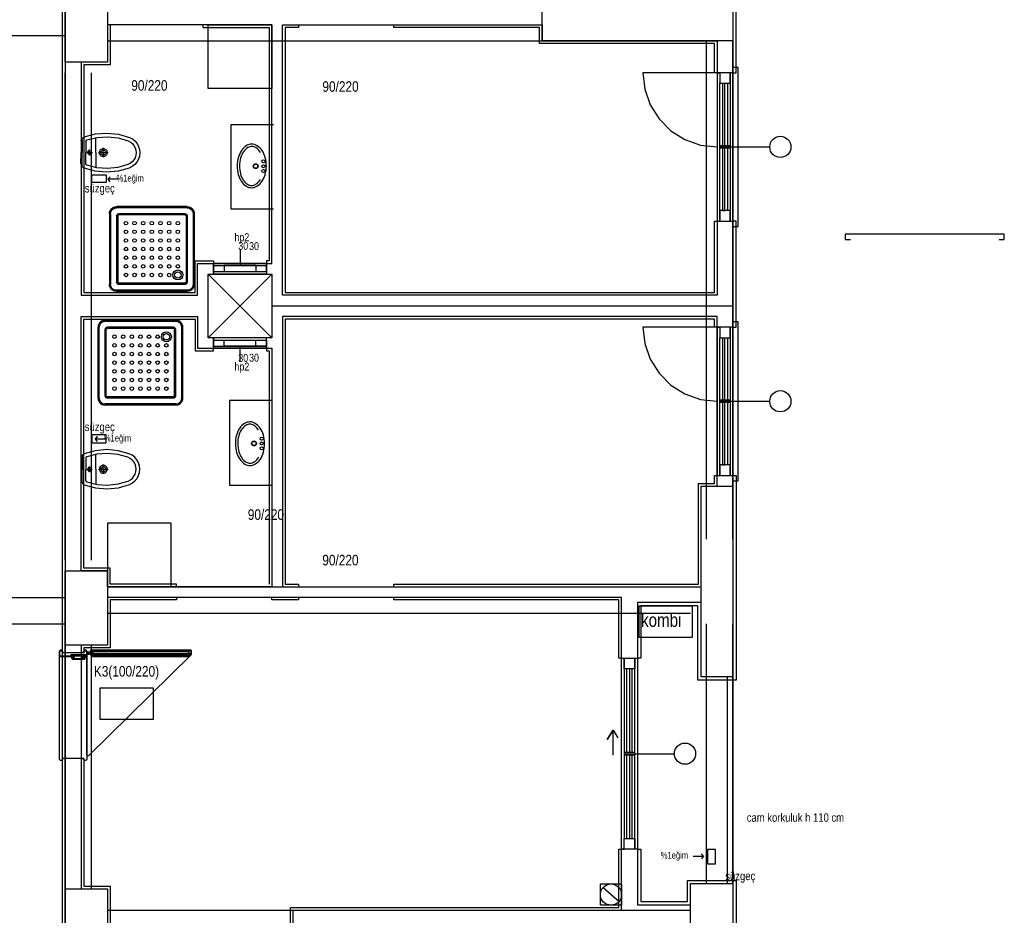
# Model space of a CAD drawing. Header units: centimetres. Extents: x 0 to 14570, y -30 to 2970.
# Tile 9 of 32: x 1730 to 2195, y 1687 to 2109. Entities that reach past the tile are written whole.
import ezdxf

# ---------------------------------------------------------------- set-up
doc = ezdxf.new("R2010")
doc.units = ezdxf.units.CM
doc.layers.add('ASN-MIMARI', color=8, linetype='CONTINUOUS')
doc.styles.get("Standard").update_dxf_attribs({"font": 'arial.ttf', "width": 0.8})

msp = doc.modelspace()

# ---------------------------------------------------------------- linework, layer by layer
at = {"layer": 'ASN-MIMARI'}
for p, q in [((1766.34, 2046.49), (1766.38, 2053.55)), ((1759.37, 2051.92), (1759.34, 2046.52)), ((1759.87, 2052.27), (1759.72, 2052.27)), ((1759.87, 2052.47), (1759.84, 2046.52)), ((1761.62, 2051.76), (1761.59, 2046.51)), ((1769.84, 2046.47), (1769.85, 2048.69)), ((1759.31, 2041.12), (1759.34, 2046.52)), ((1759.81, 2040.57), (1759.84, 2046.52)), ((1761.56, 2041.27), (1761.59, 2046.51)), ((1762.12, 2046.51), (1764.67, 2046.5)), ((1763.34, 2046.5), (1763.33, 2045.1)), ((1763.34, 2046.5), (1763.35, 2047.9)), ((1766.34, 2046.49), (1766.3, 2039.43)), ((1767.58, 2046.48), (1772.15, 2046.46)), ((1769.84, 2046.47), (1769.83, 2044.25)), ((1759.81, 2040.77), (1759.66, 2040.77)), ((1809.43, 2020.98), (1776.07, 2020.98)), ((1809.43, 2020.42), (1776.07, 2020.42)), ((1772.73, 2017.64), (1772.73, 1984.28)), ((1773.29, 2017.64), (1773.29, 1984.28)), ((1776.07, 2016.53), (1776.07, 1985.39)), ((1776.63, 2016.53), (1776.63, 1985.39)), ((1808.32, 2017.64), (1777.18, 2017.64)), ((1808.32, 2017.09), (1777.18, 2017.09)), ((1808.87, 2016.53), (1808.87, 1985.39)), ((1809.43, 2016.53), (1809.43, 1985.39)), ((1812.21, 2017.64), (1812.21, 1984.28)), ((1812.77, 2017.64), (1812.77, 1984.28)), ((1834.33, 2000.63), (1834.33, 1993.12)), ((1808.32, 1984.84), (1777.18, 1984.84)), ((1808.32, 1984.28), (1777.18, 1984.28)), ((1809.43, 1981.5), (1776.07, 1981.5)), ((1809.43, 1980.95), (1776.07, 1980.95)), ((1804.03, 1967.38), (1770.67, 1967.38)), ((1804.03, 1966.83), (1770.67, 1966.83)), ((1767.34, 1930.69), (1767.34, 1964.05)), ((1767.89, 1930.69), (1767.89, 1964.05)), ((1770.67, 1931.8), (1770.67, 1962.94)), ((1771.23, 1931.8), (1771.23, 1962.94)), ((1802.92, 1964.05), (1771.79, 1964.05)), ((1802.92, 1963.49), (1771.79, 1963.49)), ((1803.48, 1931.8), (1803.48, 1962.94)), ((1804.03, 1931.8), (1804.03, 1962.94)), ((1806.81, 1930.69), (1806.81, 1964.05)), ((1807.37, 1930.69), (1807.37, 1964.05)), ((1834.33, 1947.69), (1834.33, 1955.2)), ((1804.03, 1927.91), (1770.67, 1927.91)), ((1802.92, 1931.24), (1771.79, 1931.24)), ((1802.92, 1930.69), (1771.79, 1930.69)), ((1804.03, 1927.35), (1770.67, 1927.35)), ((1759.31, 1902.42), (1759.34, 1897.02)), ((1759.81, 1902.78), (1759.66, 1902.77)), ((1759.81, 1902.98), (1759.84, 1897.03)), ((1761.56, 1902.28), (1761.59, 1897.03)), ((1766.34, 1897.06), (1766.3, 1904.12)), ((1759.37, 1891.62), (1759.34, 1897.02)), ((1759.87, 1891.08), (1759.84, 1897.03)), ((1761.62, 1891.79), (1761.59, 1897.03)), ((1762.12, 1897.04), (1764.67, 1897.05)), ((1763.34, 1897.04), (1763.33, 1898.44)), ((1763.34, 1897.04), (1763.35, 1895.64)), ((1766.34, 1897.06), (1766.38, 1890)), ((1767.58, 1897.06), (1772.15, 1897.09)), ((1769.84, 1897.08), (1769.83, 1899.3)), ((1769.84, 1897.08), (1769.85, 1894.85)), ((1759.87, 1891.28), (1759.72, 1891.27)), ((1749.12, 1811.19), (1749.62, 1811.69)), ((1749.62, 1811.69), (1750.12, 1811.69)), ((1750.12, 1811.69), (1750.62, 1811.19)), ((1760.62, 1811.19), (1761.12, 1811.69)), ((1761.12, 1811.69), (1761.62, 1811.69)), ((1761.62, 1811.69), (1762.12, 1811.19)), ((1749.12, 1760.21), (1749.12, 1811.19)), ((1750.62, 1811.19), (1750.62, 1810.7)), ((1750.62, 1810.7), (1760.62, 1810.7)), ((1760.62, 1810.7), (1760.62, 1811.19)), ((1762.12, 1811.19), (1762.12, 1760.21)), ((1762.39, 1810.61), (1762.12, 1810.61)), ((1762.12, 1810.34), (1763.72, 1810.34)), ((1762.39, 1810.06), (1762.12, 1810.06)), ((1762.12, 1762.21), (1762.12, 1809.19)), ((1762.92, 1809.54), (1762.92, 1811.14)), ((1763.44, 1810.03), (1763.77, 1810.03)), ((1763.47, 1810.58), (1763.77, 1810.58)), ((1764.72, 1809.59), (1764.77, 1809.59)), ((1765.12, 1810.24), (1810, 1810.24)), ((1810.4, 1809.59), (1810.35, 1809.59)), ((1760.62, 1760.7), (1750.62, 1760.7)), ((1750.62, 1760.7), (1750.62, 1760.21)), ((1760.62, 1760.21), (1760.62, 1760.7)), ((1749.62, 1759.71), (1749.12, 1760.21)), ((1750.12, 1759.71), (1749.62, 1759.71)), ((1750.62, 1760.21), (1750.12, 1759.71)), ((1761.12, 1759.71), (1760.62, 1760.21)), ((1761.62, 1759.71), (1761.12, 1759.71)), ((1762.12, 1760.21), (1761.62, 1759.71))]:
    msp.add_line(p, q, dxfattribs=at)
for points in [[(2066.85, 666.66), (1361.85, 666.66), (1361.85, 1424.16), (1379.85, 1424.16), (1379.85, 1659.16), (1361.85, 1659.16), (1361.85, 2399.16), (2066.85, 2399.16), (2066.85, 666.66)], [(1613.36, 1659.16), (1676.85, 1659.16), (1676.85, 2184.16), (1751.85, 2184.16), (1751.85, 886.66), (1676.85, 886.66), (1676.85, 1411.66), (1676.85, 1524.16), (1387.35, 1524.16), (1387.35, 1659.16), (1613.36, 1659.16)], [(1599.85, 1524.16), (1599.85, 1525.41), (1678.1, 1525.41), (1678.1, 1411.66), (1678.1, 887.91), (1750.6, 887.91), (1750.6, 2182.91), (1678.1, 2182.91), (1678.1, 1657.91), (1388.6, 1657.91), (1388.6, 1599.16), (1387.35, 1599.16)], [(2066.85, 2084.16), (2068.35, 2084.16), (2068.35, 2115.66), (2023.35, 2115.66), (2023.35, 2159.16), (2021.85, 2159.16)], [(1771.85, 2124.16), (1771.85, 2089.16), (1751.85, 2089.16), (1751.85, 2124.16), (1771.85, 2124.16)], [(1976.85, 2114.16), (2066.85, 2114.16), (2066.85, 2099.16), (1976.85, 2099.16), (1976.85, 2114.16)], [(1759.35, 1979.16), (1814.35, 1979.16), (1814.35, 1994.16), (1849.35, 1994.16), (1849.35, 2106.66), (1771.85, 2106.66), (1771.85, 2089.16), (1759.35, 2089.16), (1759.35, 1979.16)], [(1773.1, 2106.66), (1773.1, 2105.41), (1773.1, 2105.41), (1773.1, 2087.91), (1760.6, 2087.91), (1760.6, 1980.41), (1813.1, 1980.41), (1813.1, 1995.41), (1821.83, 1995.41), (1821.83, 1994.16)], [(1816.85, 2106.66), (1816.85, 2105.41), (1848.1, 2105.41), (1848.1, 1995.41), (1846.83, 1995.41), (1846.83, 1994.19)], [(1849.35, 2076.66), (1819.35, 2076.66), (1819.35, 2106.66), (1849.35, 2106.66), (1849.35, 2076.66)], [(1854.35, 1979.16), (1854.35, 2106.66), (1976.85, 2106.66), (1976.85, 2099.16), (2059.35, 2099.16), (2059.35, 1979.16), (2006.85, 1979.16), (2006.85, 1979.16), (1854.35, 1979.16)], [(1861.85, 2106.66), (1861.85, 2105.41), (1855.6, 2105.41), (1855.6, 1980.41), (2006.85, 1980.41), (2058.1, 1980.41), (2058.1, 2014.16), (2059.35, 2014.16)], [(2059.35, 2084.16), (2058.1, 2084.16), (2058.1, 2097.91), (1975.6, 2097.91), (1975.6, 2105.41), (1906.85, 2105.41), (1906.85, 2106.66)], [(1676.85, 2101.66), (1751.85, 2101.66)], [(1771.85, 2099.16), (1976.85, 2099.16)], [(2054.35, 1864.16), (2054.35, 2099.16)], [(2066.85, 1864.16), (2066.85, 2099.16)], [(2066.85, 2014.16), (2066.85, 2011.66), (2069.35, 2011.66), (2069.35, 2086.66), (2066.85, 2086.66), (2066.85, 2084.16)], [(1751.85, 1854.16), (1751.85, 2084.16)], [(1764.35, 1854.16), (1764.35, 2084.16)], [(2059.35, 2084.16), (2024.35, 2084.16)], [(2024.35, 2084.16), (2025.23, 2076.38), (2027.82, 2068.98), (2031.99, 2062.34), (2037.53, 2056.8), (2044.17, 2052.63), (2051.57, 2050.04), (2059.35, 2049.16)], [(2059.35, 2084.16), (2059.35, 2014.16), (2066.85, 2014.16), (2066.85, 2084.16), (2059.35, 2084.16), (2060.6, 2084.16), (2060.6, 2079.16), (2065.6, 2079.16), (2065.6, 2084.16), (2065.6, 2014.16), (2065.6, 2019.16), (2060.6, 2019.16), (2060.6, 2014.16), (2060.6, 2079.16), (2061.85, 2079.16), (2061.85, 2049.79)], [(2063.1, 2049.79), (2063.1, 2079.16), (2064.35, 2079.16), (2064.35, 2049.79)], [(1850.18, 2019.76), (1830.18, 2019.76), (1830.18, 2059.76), (1850.18, 2059.76)], [(1759.87, 2052.47), (1759.9, 2052.77), (1759.99, 2053.06), (1760.14, 2053.32), (1760.34, 2053.55), (1760.58, 2053.74), (1760.85, 2053.87)], [(1760.85, 2053.87), (1766.11, 2055.28), (1771.53, 2055.71), (1776.95, 2055.16), (1782.17, 2053.63)], [(1762.13, 2052.46), (1766.93, 2053.64), (1771.87, 2053.95), (1776.79, 2053.41), (1781.53, 2052.01)], [(1782.17, 2053.63), (1783.55, 2052.93), (1784.76, 2051.96), (1785.75, 2050.77), (1786.49, 2049.41), (1786.94, 2047.92), (1787.09, 2046.38)], [(1759.37, 2051.92), (1759.38, 2052), (1759.4, 2052.07), (1759.44, 2052.14), (1759.5, 2052.2), (1759.57, 2052.24), (1759.64, 2052.26), (1759.72, 2052.27)], [(1761.62, 2051.76), (1761.63, 2051.91), (1761.68, 2052.06), (1761.76, 2052.19), (1761.86, 2052.31), (1761.98, 2052.4), (1762.13, 2052.46)], [(1767.96, 2046.48), (1768.01, 2046.87), (1768.13, 2047.24), (1768.33, 2047.58), (1768.59, 2047.87), (1768.91, 2048.1), (1769.27, 2048.26), (1769.65, 2048.34), (1770.05, 2048.33), (1770.43, 2048.25), (1770.79, 2048.09), (1771.1, 2047.86), (1771.36, 2047.56), (1771.56, 2047.22), (1771.68, 2046.85), (1771.71, 2046.46)], [(1781.53, 2052.01), (1782.6, 2051.46), (1783.54, 2050.71), (1784.31, 2049.79), (1784.88, 2048.73), (1785.23, 2047.59), (1785.34, 2046.39)], [(1837.44, 2049.76), (1836.75, 2049.29), (1836.12, 2048.75), (1835.54, 2048.14), (1835.03, 2047.47)], [(1838.01, 2048.83), (1837.42, 2048.42), (1836.87, 2047.95), (1836.38, 2047.43), (1835.94, 2046.86)], [(1839.93, 2050.45), (1839.28, 2050.41), (1838.64, 2050.28), (1838.02, 2050.06), (1837.44, 2049.76)], [(1839.92, 2049.35), (1839.42, 2049.32), (1838.93, 2049.22), (1838.46, 2049.06), (1838.01, 2048.83)], [(1841.82, 2048.8), (1841.38, 2049.04), (1840.91, 2049.21), (1840.42, 2049.32), (1839.92, 2049.35)], [(1842.4, 2049.73), (1841.83, 2050.03), (1841.21, 2050.26), (1840.58, 2050.4), (1839.93, 2050.45)], [(1844.02, 2046.56), (1843.57, 2047.21), (1843.05, 2047.81), (1842.47, 2048.34), (1841.82, 2048.8)], [(1844.78, 2047.4), (1844.28, 2048.08), (1843.71, 2048.69), (1843.09, 2049.25), (1842.4, 2049.73)], [(2060.6, 2049.79), (2065.6, 2049.79), (2065.6, 2048.54), (2060.6, 2048.54), (2060.6, 2049.79)], [(2060.6, 2049.16), (2084.23, 2049.16)], [(2061.85, 2048.54), (2061.85, 2019.16), (2063.1, 2019.16), (2063.1, 2048.54)], [(2064.35, 2048.54), (2064.35, 2019.16)], [(1762.46, 2046.51), (1762.48, 2046.69), (1762.54, 2046.86), (1762.63, 2047.02), (1762.76, 2047.16), (1762.91, 2047.26), (1763.07, 2047.34), (1763.25, 2047.37), (1763.44, 2047.37), (1763.61, 2047.33), (1763.78, 2047.26), (1763.93, 2047.15), (1764.05, 2047.01), (1764.14, 2046.85), (1764.2, 2046.68), (1764.21, 2046.5)], [(1764.21, 2046.5), (1764.19, 2046.32), (1764.14, 2046.14), (1764.04, 2045.99), (1763.92, 2045.85), (1763.77, 2045.74), (1763.61, 2045.67), (1763.43, 2045.63), (1763.24, 2045.63), (1763.07, 2045.67), (1762.9, 2045.75), (1762.75, 2045.86), (1762.63, 2045.99), (1762.54, 2046.15), (1762.48, 2046.33), (1762.46, 2046.51)], [(1771.71, 2046.46), (1771.67, 2046.07), (1771.55, 2045.7), (1771.35, 2045.36), (1771.09, 2045.07), (1770.77, 2044.84), (1770.41, 2044.68), (1770.03, 2044.6), (1769.63, 2044.61), (1769.25, 2044.69), (1768.89, 2044.85), (1768.58, 2045.08), (1768.32, 2045.38), (1768.12, 2045.72), (1768, 2046.09), (1767.96, 2046.48)], [(1768.69, 2046.48), (1768.72, 2046.71), (1768.79, 2046.94), (1768.91, 2047.15), (1769.07, 2047.33), (1769.27, 2047.47), (1769.49, 2047.57), (1769.73, 2047.61), (1769.97, 2047.61), (1770.2, 2047.56), (1770.42, 2047.46), (1770.61, 2047.32), (1770.77, 2047.14), (1770.89, 2046.93), (1770.97, 2046.7), (1770.99, 2046.46)], [(1770.99, 2046.46), (1770.96, 2046.23), (1770.89, 2046), (1770.77, 2045.79), (1770.6, 2045.61), (1770.41, 2045.47), (1770.19, 2045.37), (1769.95, 2045.33), (1769.71, 2045.33), (1769.48, 2045.38), (1769.26, 2045.48), (1769.07, 2045.62), (1768.91, 2045.8), (1768.79, 2046.01), (1768.71, 2046.24), (1768.69, 2046.48)], [(1785.34, 2046.39), (1785.21, 2045.2), (1784.85, 2044.05), (1784.27, 2043.01), (1783.49, 2042.09), (1782.55, 2041.35), (1781.48, 2040.82)], [(1787.09, 2046.38), (1786.93, 2044.84), (1786.46, 2043.36), (1785.71, 2042.01), (1784.7, 2040.83), (1783.49, 2039.87), (1782.1, 2039.18)], [(1833.55, 2044.3), (1833.3, 2043.3), (1833.12, 2042.28), (1833.01, 2041.25), (1832.97, 2040.22)], [(1835.03, 2047.47), (1834.57, 2046.73), (1834.17, 2045.95), (1833.83, 2045.14), (1833.55, 2044.3)], [(1834.6, 2044), (1834.37, 2043.07), (1834.2, 2042.12), (1834.1, 2041.17), (1834.06, 2040.21)], [(1835.94, 2046.86), (1835.52, 2046.18), (1835.16, 2045.48), (1834.85, 2044.75), (1834.6, 2044)], [(1846.22, 2044.21), (1845.95, 2045.05), (1845.63, 2045.87), (1845.23, 2046.65), (1844.78, 2047.4)], [(1846.75, 2040.12), (1846.72, 2041.16), (1846.62, 2042.19), (1846.45, 2043.21), (1846.22, 2044.21)], [(1759.66, 2040.77), (1759.58, 2040.78), (1759.51, 2040.81), (1759.44, 2040.85), (1759.39, 2040.9), (1759.35, 2040.97), (1759.32, 2041.05), (1759.31, 2041.12)], [(1760.78, 2039.16), (1760.51, 2039.3), (1760.27, 2039.48), (1760.07, 2039.71), (1759.93, 2039.98), (1759.84, 2040.27), (1759.81, 2040.57)], [(1782.1, 2039.18), (1776.86, 2037.71), (1771.44, 2037.21), (1766.02, 2037.7), (1760.78, 2039.16)], [(1762.06, 2040.55), (1761.93, 2040.62), (1761.8, 2040.71), (1761.7, 2040.83), (1761.62, 2040.96), (1761.58, 2041.11), (1761.56, 2041.27)], [(1781.48, 2040.82), (1776.72, 2039.46), (1771.79, 2038.96), (1766.86, 2039.33), (1762.06, 2040.55)], [(1832.97, 2040.22), (1832.99, 2039.18), (1833.09, 2038.15), (1833.26, 2037.13), (1833.5, 2036.13)], [(1834.06, 2040.21), (1834.09, 2039.25), (1834.18, 2038.29), (1834.33, 2037.35), (1834.55, 2036.41)], [(1846.16, 2036.04), (1846.41, 2037.04), (1846.59, 2038.06), (1846.7, 2039.09), (1846.75, 2040.12)], [(1771.17, 2032.33), (1764.47, 2032.33), (1764.47, 2036.03), (1771.17, 2036.03), (1771.17, 2032.33)], [(1776.89, 2033.92), (1772.02, 2033.92), (1773.15, 2035.11), (1772.02, 2033.92), (1772.99, 2032.75)], [(1833.5, 2036.13), (1833.76, 2035.29), (1834.09, 2034.47), (1834.48, 2033.69), (1834.93, 2032.93)], [(1834.55, 2036.41), (1834.79, 2035.66), (1835.08, 2034.92), (1835.44, 2034.21), (1835.85, 2033.54)], [(1844.68, 2032.87), (1845.14, 2033.61), (1845.55, 2034.39), (1845.89, 2035.2), (1846.16, 2036.04)], [(1834.93, 2032.93), (1835.43, 2032.26), (1836, 2031.65), (1836.63, 2031.09), (1837.31, 2030.61)], [(1835.85, 2033.54), (1836.28, 2032.96), (1836.76, 2032.43), (1837.3, 2031.95), (1837.89, 2031.54)], [(1837.31, 2030.61), (1837.89, 2030.3), (1838.5, 2030.08), (1839.14, 2029.94), (1839.79, 2029.89)], [(1837.89, 2031.54), (1838.33, 2031.3), (1838.8, 2031.13), (1839.29, 2031.02), (1839.79, 2030.98)], [(1839.79, 2030.98), (1840.29, 2031.02), (1840.78, 2031.12), (1841.26, 2031.28), (1841.7, 2031.51)], [(1839.79, 2029.89), (1840.44, 2029.93), (1841.07, 2030.06), (1841.69, 2030.28), (1842.27, 2030.58)], [(1841.7, 2031.51), (1842.35, 2031.96), (1842.95, 2032.49), (1843.48, 2033.08), (1843.93, 2033.73)], [(1842.27, 2030.58), (1842.96, 2031.05), (1843.6, 2031.59), (1844.17, 2032.2), (1844.68, 2032.87)], [(1772.73, 2017.64), (1772.82, 2018.38), (1773.06, 2019.09), (1773.46, 2019.72), (1773.99, 2020.25), (1774.62, 2020.65), (1775.33, 2020.89), (1776.07, 2020.98)], [(1773.29, 2017.64), (1773.36, 2018.26), (1773.56, 2018.85), (1773.9, 2019.37), (1774.34, 2019.81), (1774.86, 2020.15), (1775.45, 2020.35), (1776.07, 2020.42)], [(1809.43, 2020.98), (1810.17, 2020.89), (1810.88, 2020.65), (1811.51, 2020.25), (1812.04, 2019.72), (1812.43, 2019.09), (1812.68, 2018.38), (1812.77, 2017.64)], [(1809.43, 2020.42), (1810.05, 2020.35), (1810.64, 2020.15), (1811.16, 2019.81), (1811.6, 2019.37), (1811.93, 2018.85), (1812.14, 2018.26), (1812.21, 2017.64)], [(1776.07, 2016.53), (1776.1, 2016.78), (1776.18, 2017.01), (1776.31, 2017.22), (1776.49, 2017.4), (1776.7, 2017.53), (1776.93, 2017.61), (1777.18, 2017.64)], [(1776.63, 2016.53), (1776.64, 2016.65), (1776.68, 2016.77), (1776.75, 2016.88), (1776.83, 2016.96), (1776.94, 2017.03), (1777.06, 2017.07), (1777.18, 2017.09)], [(1808.32, 2017.64), (1808.56, 2017.61), (1808.8, 2017.53), (1809.01, 2017.4), (1809.19, 2017.22), (1809.32, 2017.01), (1809.4, 2016.78), (1809.43, 2016.53)], [(1808.32, 2017.09), (1808.44, 2017.07), (1808.56, 2017.03), (1808.66, 2016.96), (1808.75, 2016.88), (1808.82, 2016.77), (1808.86, 2016.65), (1808.87, 2016.53)], [(2066.85, 1964.16), (2068.35, 1964.16), (2068.35, 2014.16), (2066.85, 2014.16)], [(2192.36, 2005.55), (2194.86, 2005.55), (2194.86, 2008.05), (2119.86, 2008.05), (2119.86, 2005.55), (2122.36, 2005.55)], [(1821.83, 1994.16), (1821.83, 1994.16), (1821.84, 1989.16), (1821.84, 1990.36), (1846.84, 1990.38), (1846.83, 1994.19), (1821.83, 1994.16)], [(1846.84, 1989.19), (1821.84, 1989.16), (1821.83, 1994.14), (1846.83, 1994.19), (1846.84, 1989.19)], [(1821.83, 1993.14), (1826.83, 1993.14), (1826.84, 1990.36)], [(1841.83, 1993.16), (1826.83, 1993.14)], [(1826.83, 1993.14), (1846.83, 1993.11)], [(1846.83, 1993.11), (1841.83, 1993.11), (1841.84, 1990.38)], [(1846.83, 1993.16), (1846.83, 1993.16)], [(1849.35, 1959.16), (1819.35, 1959.16), (1819.35, 1989.16), (1849.35, 1989.16), (1849.35, 1959.16), (1819.35, 1989.16), (1849.35, 1989.16), (1819.35, 1959.16)], [(1776.07, 1980.95), (1775.33, 1981.03), (1774.62, 1981.28), (1773.99, 1981.67), (1773.46, 1982.2), (1773.06, 1982.83), (1772.82, 1983.54), (1772.73, 1984.28)], [(1776.07, 1981.5), (1775.45, 1981.57), (1774.86, 1981.78), (1774.34, 1982.11), (1773.9, 1982.55), (1773.56, 1983.08), (1773.36, 1983.66), (1773.29, 1984.28)], [(1777.18, 1984.28), (1776.93, 1984.31), (1776.7, 1984.39), (1776.49, 1984.52), (1776.31, 1984.7), (1776.18, 1984.91), (1776.1, 1985.15), (1776.07, 1985.39)], [(1777.18, 1984.84), (1777.06, 1984.85), (1776.94, 1984.89), (1776.83, 1984.96), (1776.75, 1985.05), (1776.68, 1985.15), (1776.64, 1985.27), (1776.63, 1985.39)], [(1808.87, 1985.39), (1808.86, 1985.27), (1808.82, 1985.15), (1808.75, 1985.05), (1808.66, 1984.96), (1808.56, 1984.89), (1808.44, 1984.85), (1808.32, 1984.84)], [(1809.43, 1985.39), (1809.4, 1985.15), (1809.32, 1984.91), (1809.19, 1984.7), (1809.01, 1984.52), (1808.8, 1984.39), (1808.56, 1984.31), (1808.32, 1984.28)], [(1812.77, 1984.28), (1812.68, 1983.54), (1812.43, 1982.83), (1812.04, 1982.2), (1811.51, 1981.67), (1810.88, 1981.28), (1810.17, 1981.03), (1809.43, 1980.95)], [(1812.21, 1984.28), (1812.14, 1983.66), (1811.93, 1983.08), (1811.6, 1982.55), (1811.16, 1982.11), (1810.64, 1981.78), (1810.05, 1981.57), (1809.43, 1981.5)], [(1849.35, 1974.16), (2066.85, 1974.16)], [(1759.35, 1969.16), (1814.35, 1969.16), (1814.35, 1954.16), (1849.35, 1954.16), (1849.35, 1841.66), (1771.85, 1841.66), (1771.85, 1849.16), (1759.35, 1849.16), (1759.35, 1969.16)], [(1804.35, 1841.66), (1804.35, 1842.91), (1773.1, 1842.91), (1773.1, 1850.41), (1760.6, 1850.41), (1760.6, 1967.91), (1813.1, 1967.91), (1813.1, 1952.91), (1821.83, 1952.91), (1821.83, 1954.16)], [(1770.67, 1967.38), (1769.93, 1967.3), (1769.23, 1967.05), (1768.59, 1966.66), (1768.07, 1966.13), (1767.67, 1965.49), (1767.42, 1964.79), (1767.34, 1964.05)], [(1770.67, 1966.83), (1770.05, 1966.76), (1769.47, 1966.55), (1768.94, 1966.22), (1768.5, 1965.78), (1768.17, 1965.25), (1767.96, 1964.67), (1767.89, 1964.05)], [(1807.37, 1964.05), (1807.29, 1964.79), (1807.04, 1965.49), (1806.64, 1966.13), (1806.11, 1966.66), (1805.48, 1967.05), (1804.78, 1967.3), (1804.03, 1967.38)], [(1806.81, 1964.05), (1806.74, 1964.67), (1806.54, 1965.25), (1806.21, 1965.78), (1805.77, 1966.22), (1805.24, 1966.55), (1804.65, 1966.76), (1804.03, 1966.83)], [(1854.35, 1969.16), (1854.35, 1841.66), (2051.85, 1841.66), (2051.85, 1889.16), (2059.35, 1889.16), (2059.35, 1969.16), (2006.85, 1969.16), (2006.85, 1969.16), (1854.35, 1969.16)], [(2059.35, 1964.16), (2058.1, 1964.16), (2058.1, 1967.91), (2006.85, 1967.91), (1855.6, 1967.91), (1855.6, 1842.91), (1861.85, 1842.91), (1861.85, 1841.66)], [(2066.85, 1894.16), (2066.85, 1891.66), (2069.35, 1891.66), (2069.35, 1966.66), (2066.85, 1966.66), (2066.85, 1964.16)], [(1771.79, 1964.05), (1771.54, 1964.02), (1771.3, 1963.94), (1771.09, 1963.8), (1770.92, 1963.63), (1770.78, 1963.42), (1770.7, 1963.18), (1770.67, 1962.94)], [(1771.79, 1963.49), (1771.66, 1963.48), (1771.54, 1963.44), (1771.44, 1963.37), (1771.35, 1963.28), (1771.28, 1963.18), (1771.24, 1963.06), (1771.23, 1962.94)], [(1804.03, 1962.94), (1804.01, 1963.18), (1803.92, 1963.42), (1803.79, 1963.63), (1803.61, 1963.8), (1803.4, 1963.94), (1803.17, 1964.02), (1802.92, 1964.05)], [(1803.48, 1962.94), (1803.46, 1963.06), (1803.42, 1963.18), (1803.36, 1963.28), (1803.27, 1963.37), (1803.16, 1963.44), (1803.04, 1963.48), (1802.92, 1963.49)], [(2059.35, 1964.16), (2024.35, 1964.16)], [(2024.35, 1964.16), (2025.23, 1956.38), (2027.82, 1948.98), (2031.99, 1942.34), (2037.53, 1936.8), (2044.17, 1932.63), (2051.57, 1930.04), (2059.35, 1929.16)], [(2059.35, 1964.16), (2059.35, 1894.16), (2066.85, 1894.16), (2066.85, 1964.16), (2059.35, 1964.16), (2060.6, 1964.16), (2060.6, 1959.16), (2065.6, 1959.16), (2065.6, 1964.16), (2065.6, 1894.16), (2065.6, 1899.16), (2060.6, 1899.16), (2060.6, 1894.16), (2060.6, 1959.16), (2061.85, 1959.16), (2061.85, 1929.79)], [(1821.83, 1954.16), (1821.83, 1954.16), (1821.84, 1959.16), (1821.84, 1957.97), (1846.84, 1957.95), (1846.83, 1954.14), (1821.83, 1954.16)], [(1846.84, 1959.14), (1821.84, 1959.16), (1821.83, 1954.19), (1846.83, 1954.14), (1846.84, 1959.14)], [(1821.83, 1955.19), (1826.83, 1955.19), (1826.84, 1957.97)], [(1846.83, 1955.22), (1841.83, 1955.22), (1841.84, 1957.95)], [(2063.1, 1929.79), (2063.1, 1959.16), (2064.35, 1959.16), (2064.35, 1929.79)], [(1826.83, 1955.19), (1846.83, 1955.22)], [(1841.83, 1955.17), (1826.83, 1955.19)], [(1846.83, 1955.16), (1846.83, 1955.16)], [(1846.83, 1954.14), (1846.83, 1952.91), (1848.1, 1952.91), (1848.1, 1842.91)], [(1767.34, 1930.69), (1767.42, 1929.94), (1767.67, 1929.24), (1768.07, 1928.61), (1768.59, 1928.08), (1769.23, 1927.68), (1769.93, 1927.43), (1770.67, 1927.35)], [(1767.89, 1930.69), (1767.96, 1930.07), (1768.17, 1929.48), (1768.5, 1928.95), (1768.94, 1928.51), (1769.47, 1928.18), (1770.05, 1927.98), (1770.67, 1927.91)], [(1770.67, 1931.8), (1770.7, 1931.55), (1770.78, 1931.32), (1770.92, 1931.11), (1771.09, 1930.93), (1771.3, 1930.8), (1771.54, 1930.72), (1771.79, 1930.69)], [(1771.23, 1931.8), (1771.24, 1931.68), (1771.28, 1931.56), (1771.35, 1931.45), (1771.44, 1931.36), (1771.54, 1931.3), (1771.66, 1931.26), (1771.79, 1931.24)], [(1802.92, 1931.24), (1803.04, 1931.26), (1803.16, 1931.3), (1803.27, 1931.36), (1803.36, 1931.45), (1803.42, 1931.56), (1803.46, 1931.68), (1803.48, 1931.8)], [(1802.92, 1930.69), (1803.17, 1930.72), (1803.4, 1930.8), (1803.61, 1930.93), (1803.79, 1931.11), (1803.92, 1931.32), (1804.01, 1931.55), (1804.03, 1931.8)], [(1804.03, 1927.35), (1804.78, 1927.43), (1805.48, 1927.68), (1806.11, 1928.08), (1806.64, 1928.61), (1807.04, 1929.24), (1807.29, 1929.94), (1807.37, 1930.69)], [(1804.03, 1927.91), (1804.65, 1927.98), (1805.24, 1928.18), (1805.77, 1928.51), (1806.21, 1928.95), (1806.54, 1929.48), (1806.74, 1930.07), (1806.81, 1930.69)], [(1849.35, 1929.55), (1829.35, 1929.55), (1829.35, 1889.55), (1849.35, 1889.55)], [(2060.6, 1929.79), (2065.6, 1929.79), (2065.6, 1928.54), (2060.6, 1928.54), (2060.6, 1929.79)], [(2060.6, 1929.16), (2084.23, 1929.16)], [(2061.85, 1928.54), (2061.85, 1899.16), (2063.1, 1899.16), (2063.1, 1928.54)], [(2064.35, 1928.54), (2064.35, 1899.16)], [(1836.49, 1918.7), (1835.8, 1918.22), (1835.17, 1917.66), (1834.61, 1917.05), (1834.11, 1916.37)], [(1838.96, 1919.42), (1838.31, 1919.37), (1837.67, 1919.23), (1837.06, 1919.01), (1836.49, 1918.7)], [(1838.97, 1918.33), (1838.47, 1918.29), (1837.98, 1918.18), (1837.51, 1918.01), (1837.07, 1917.77)], [(1841.44, 1918.73), (1840.86, 1919.03), (1840.25, 1919.25), (1839.61, 1919.38), (1838.96, 1919.42)], [(1840.88, 1917.8), (1840.43, 1918.03), (1839.96, 1918.19), (1839.47, 1918.29), (1838.97, 1918.33)], [(1843.85, 1916.44), (1843.35, 1917.11), (1842.77, 1917.72), (1842.13, 1918.26), (1841.44, 1918.73)], [(1834.11, 1916.37), (1833.66, 1915.62), (1833.26, 1914.84), (1832.93, 1914.02), (1832.67, 1913.18)], [(1835.02, 1915.77), (1834.61, 1915.1), (1834.26, 1914.39), (1833.96, 1913.65), (1833.73, 1912.9)], [(1837.07, 1917.77), (1836.48, 1917.36), (1835.94, 1916.88), (1835.45, 1916.35), (1835.02, 1915.77)], [(1843.11, 1915.58), (1842.65, 1916.23), (1842.12, 1916.82), (1841.53, 1917.35), (1840.88, 1917.8)], [(1845.34, 1913.27), (1845.06, 1914.11), (1844.72, 1914.92), (1844.32, 1915.7), (1843.85, 1916.44)], [(1771.17, 1913.26), (1764.47, 1913.26), (1764.47, 1909.57), (1771.17, 1909.57), (1771.17, 1913.26)], [(1770.92, 1911.3), (1766.05, 1911.3), (1767.18, 1912.49), (1766.05, 1911.3), (1767.02, 1910.13)], [(1832.67, 1913.18), (1832.43, 1912.18), (1832.27, 1911.16), (1832.17, 1910.13), (1832.14, 1909.09)], [(1832.14, 1909.09), (1832.18, 1908.06), (1832.3, 1907.03), (1832.48, 1906.01), (1832.73, 1905.01)], [(1833.73, 1912.9), (1833.51, 1911.96), (1833.35, 1911.02), (1833.26, 1910.06), (1833.24, 1909.1)], [(1833.24, 1909.1), (1833.27, 1908.14), (1833.38, 1907.19), (1833.55, 1906.24), (1833.78, 1905.31)], [(1845.92, 1909.19), (1845.88, 1910.22), (1845.77, 1911.25), (1845.59, 1912.27), (1845.34, 1913.27)], [(1845.39, 1905.1), (1845.63, 1906.1), (1845.8, 1907.12), (1845.89, 1908.15), (1845.92, 1909.19)], [(1760.78, 1904.39), (1760.51, 1904.25), (1760.27, 1904.06), (1760.07, 1903.83), (1759.93, 1903.57), (1759.84, 1903.28), (1759.81, 1902.98)], [(1782.1, 1904.37), (1776.86, 1905.84), (1771.44, 1906.33), (1766.02, 1905.85), (1760.78, 1904.39)], [(1781.48, 1902.73), (1776.72, 1904.08), (1771.79, 1904.58), (1766.86, 1904.21), (1762.06, 1902.99)], [(1787.09, 1897.16), (1786.93, 1898.7), (1786.46, 1900.18), (1785.71, 1901.54), (1784.7, 1902.72), (1783.49, 1903.67), (1782.1, 1904.37)], [(1832.73, 1905.01), (1833, 1904.17), (1833.34, 1903.36), (1833.75, 1902.58), (1834.21, 1901.84)], [(1833.78, 1905.31), (1834.03, 1904.56), (1834.33, 1903.83), (1834.7, 1903.12), (1835.11, 1902.45)], [(1843.95, 1901.91), (1844.41, 1902.66), (1844.8, 1903.44), (1845.13, 1904.26), (1845.39, 1905.1)], [(1759.66, 1902.77), (1759.58, 1902.77), (1759.51, 1902.74), (1759.44, 1902.7), (1759.39, 1902.64), (1759.35, 1902.57), (1759.32, 1902.5), (1759.31, 1902.42)], [(1762.06, 1902.99), (1761.93, 1902.93), (1761.8, 1902.83), (1761.7, 1902.72), (1761.62, 1902.58), (1761.58, 1902.43), (1761.56, 1902.28)], [(1785.34, 1897.15), (1785.21, 1898.35), (1784.85, 1899.49), (1784.27, 1900.54), (1783.49, 1901.45), (1782.55, 1902.19), (1781.48, 1902.73)], [(1834.21, 1901.84), (1834.72, 1901.17), (1835.29, 1900.56), (1835.93, 1900.02), (1836.62, 1899.55)], [(1835.11, 1902.45), (1835.55, 1901.88), (1836.05, 1901.36), (1836.59, 1900.89), (1837.19, 1900.48)], [(1837.19, 1900.48), (1837.63, 1900.25), (1838.1, 1900.09), (1838.6, 1899.99), (1839.1, 1899.96)], [(1839.1, 1899.96), (1839.59, 1899.99), (1840.08, 1900.1), (1840.55, 1900.27), (1841, 1900.51)], [(1841, 1900.51), (1841.64, 1900.97), (1842.23, 1901.5), (1842.75, 1902.1), (1843.2, 1902.75)], [(1841.58, 1899.58), (1842.26, 1900.06), (1842.89, 1900.62), (1843.46, 1901.23), (1843.95, 1901.91)], [(1764.21, 1897.05), (1764.19, 1897.23), (1764.14, 1897.4), (1764.04, 1897.56), (1763.92, 1897.7), (1763.77, 1897.8), (1763.61, 1897.88), (1763.43, 1897.91), (1763.24, 1897.91), (1763.07, 1897.87), (1762.9, 1897.8), (1762.75, 1897.69), (1762.63, 1897.55), (1762.54, 1897.4), (1762.48, 1897.22), (1762.46, 1897.04)], [(1762.46, 1897.04), (1762.48, 1896.86), (1762.54, 1896.68), (1762.63, 1896.53), (1762.76, 1896.39), (1762.91, 1896.28), (1763.07, 1896.21), (1763.25, 1896.17), (1763.44, 1896.17), (1763.61, 1896.21), (1763.78, 1896.29), (1763.93, 1896.4), (1764.05, 1896.53), (1764.14, 1896.69), (1764.2, 1896.87), (1764.21, 1897.05)], [(1771.71, 1897.09), (1771.67, 1897.48), (1771.55, 1897.85), (1771.35, 1898.19), (1771.09, 1898.48), (1770.77, 1898.7), (1770.41, 1898.86), (1770.03, 1898.94), (1769.63, 1898.94), (1769.25, 1898.86), (1768.89, 1898.7), (1768.58, 1898.46), (1768.32, 1898.17), (1768.12, 1897.83), (1768, 1897.46), (1767.96, 1897.07)], [(1767.96, 1897.07), (1768.01, 1896.68), (1768.13, 1896.3), (1768.33, 1895.97), (1768.59, 1895.68), (1768.91, 1895.45), (1769.27, 1895.29), (1769.65, 1895.21), (1770.05, 1895.21), (1770.43, 1895.3), (1770.79, 1895.46), (1771.1, 1895.69), (1771.36, 1895.98), (1771.56, 1896.32), (1771.68, 1896.7), (1771.71, 1897.09)], [(1770.99, 1897.08), (1770.96, 1897.32), (1770.89, 1897.55), (1770.77, 1897.76), (1770.6, 1897.93), (1770.41, 1898.08), (1770.19, 1898.17), (1769.95, 1898.22), (1769.71, 1898.22), (1769.48, 1898.17), (1769.26, 1898.07), (1769.07, 1897.93), (1768.91, 1897.75), (1768.79, 1897.54), (1768.71, 1897.31), (1768.69, 1897.07)], [(1768.69, 1897.07), (1768.72, 1896.83), (1768.79, 1896.6), (1768.91, 1896.4), (1769.07, 1896.22), (1769.27, 1896.08), (1769.49, 1895.98), (1769.73, 1895.93), (1769.97, 1895.93), (1770.2, 1895.98), (1770.42, 1896.08), (1770.61, 1896.23), (1770.77, 1896.4), (1770.89, 1896.61), (1770.97, 1896.84), (1770.99, 1897.08)], [(1781.53, 1891.54), (1782.6, 1892.09), (1783.54, 1892.84), (1784.31, 1893.76), (1784.88, 1894.81), (1785.23, 1895.96), (1785.34, 1897.15)], [(1782.17, 1889.91), (1783.55, 1890.62), (1784.76, 1891.59), (1785.75, 1892.78), (1786.49, 1894.14), (1786.94, 1895.62), (1787.09, 1897.16)], [(1836.62, 1899.55), (1837.2, 1899.25), (1837.81, 1899.03), (1838.45, 1898.9), (1839.1, 1898.86)], [(1839.1, 1898.86), (1839.75, 1898.91), (1840.39, 1899.05), (1841, 1899.28), (1841.58, 1899.58)], [(1759.37, 1891.62), (1759.38, 1891.55), (1759.4, 1891.47), (1759.44, 1891.41), (1759.5, 1891.35), (1759.57, 1891.31), (1759.64, 1891.28), (1759.72, 1891.27)], [(1759.87, 1891.08), (1759.9, 1890.77), (1759.99, 1890.49), (1760.14, 1890.22), (1760.34, 1889.99), (1760.58, 1889.81), (1760.85, 1889.68)], [(1761.62, 1891.79), (1761.63, 1891.63), (1761.68, 1891.49), (1761.76, 1891.35), (1761.86, 1891.24), (1761.98, 1891.15), (1762.13, 1891.08)], [(1762.13, 1891.08), (1766.93, 1889.91), (1771.87, 1889.59), (1776.79, 1890.14), (1781.53, 1891.54)], [(1906.85, 1841.66), (1906.85, 1842.91), (2050.6, 1842.91), (2050.6, 1890.41), (2058.1, 1890.41), (2058.1, 1894.16), (2059.35, 1894.16)], [(2066.85, 1894.16), (2068.35, 1894.16), (2068.35, 1797.66), (2050.35, 1797.66), (2050.35, 1832.66), (2023.35, 1832.66), (2023.35, 1807.91), (2021.85, 1807.91)], [(1760.85, 1889.68), (1766.11, 1888.27), (1771.53, 1887.84), (1776.95, 1888.39), (1782.17, 1889.91)], [(2066.85, 1889.16), (2066.85, 1799.16), (2051.85, 1799.16), (2051.85, 1889.16), (2066.85, 1889.16)], [(1801.85, 1871.66), (1771.85, 1871.66), (1771.85, 1841.66), (1801.85, 1841.66), (1801.85, 1871.66)], [(1771.85, 1849.16), (1771.85, 1814.16), (1751.85, 1814.16), (1751.85, 1849.16), (1771.85, 1849.16)], [(1771.85, 1841.66), (2046.85, 1841.66)], [(1676.85, 1836.66), (1751.85, 1836.66)], [(1759.35, 1540.41), (1859.35, 1540.41), (1859.35, 1689.16), (2014.35, 1689.16), (2014.35, 1836.66), (1771.85, 1836.66), (1771.85, 1814.16), (1759.35, 1814.16), (1759.35, 1699.16), (1759.35, 1699.16), (1771.85, 1699.16), (1771.85, 1649.16), (1759.35, 1649.16), (1759.35, 1540.41)], [(1804.35, 1836.66), (1804.36, 1835.41), (1773.1, 1835.41), (1773.1, 1812.91), (1760.6, 1812.91), (1760.6, 1810.7), (1759.35, 1810.7)], [(1861.85, 1836.66), (1861.85, 1835.41), (1849.36, 1835.41), (1849.36, 1836.66)], [(2013.1, 1807.91), (2013.1, 1835.41), (1906.84, 1835.41), (1906.84, 1836.66)], [(2021.85, 1834.16), (2021.85, 1691.66), (2046.85, 1691.66), (2046.85, 1701.66), (2066.85, 1701.66), (2066.85, 1701.66), (2066.85, 1701.66), (2066.85, 1799.16), (2051.85, 1799.16), (2051.85, 1834.16), (2021.85, 1834.16)], [(2022.62, 1832.72), (2047.62, 1832.72), (2047.62, 1817.72), (2022.62, 1817.72), (2022.62, 1832.72)], [(1771.85, 1829.16), (2046.85, 1829.16)], [(1676.85, 1824.16), (1751.85, 1824.16)], [(2054.35, 1701.66), (2054.35, 1824.16)], [(2066.85, 1701.66), (2066.85, 1824.16)], [(1750.12, 1811.49), (1749.62, 1811.49), (1750.12, 1811.49), (1750.42, 1811.19), (1750.42, 1810.5), (1750.62, 1810.5), (1750.62, 1811.19), (1750.12, 1811.69), (1749.62, 1811.69), (1749.12, 1811.19), (1749.12, 1809.19), (1749.62, 1808.69), (1755.15, 1808.69), (1755.15, 1808.89), (1749.62, 1808.89), (1749.32, 1809.19), (1749.32, 1811.19), (1749.62, 1811.49)], [(1751.85, 1699.16), (1751.85, 1814.16)], [(1759.97, 1808.69), (1761.62, 1808.69), (1762.12, 1809.19), (1762.12, 1811.19), (1761.62, 1811.69), (1761.12, 1811.69), (1760.62, 1811.19), (1760.62, 1810.5), (1760.82, 1810.5), (1760.82, 1811.19), (1761.12, 1811.49), (1761.62, 1811.49), (1761.92, 1811.19), (1761.92, 1809.19), (1761.62, 1808.89), (1759.77, 1808.89), (1759.77, 1807.69), (1760.91, 1807.69), (1760.91, 1807.64), (1755.38, 1807.64), (1755.08, 1807.94), (1755.08, 1808.19), (1755.38, 1808.49), (1756.22, 1808.49), (1756.22, 1808.69), (1755.38, 1808.69), (1754.88, 1808.19), (1754.88, 1807.94), (1755.38, 1807.44), (1760.91, 1807.44), (1760.91, 1807.89), (1759.97, 1807.89), (1759.97, 1808.69)], [(1811.25, 1811.64), (1811.25, 1809.69), (1810.4, 1809.69), (1810.4, 1809.59), (1811.35, 1809.59), (1811.35, 1811.74), (1763.77, 1811.74), (1763.77, 1809.59), (1764.72, 1809.59), (1764.72, 1809.69), (1763.87, 1809.69), (1763.87, 1811.64), (1811.25, 1811.64)], [(1763.87, 1809.94), (1764.82, 1809.94), (1764.82, 1811.54), (1763.87, 1811.54)], [(1764.35, 1699.16), (1764.35, 1814.16)], [(1765.12, 1811.39), (1767.42, 1811.39), (1767.42, 1811.59), (1764.92, 1811.59), (1764.92, 1808.89), (1767.42, 1808.89), (1767.42, 1809.09), (1765.12, 1809.09), (1765.12, 1811.39)], [(1807.65, 1811.59), (1807.65, 1811.34), (1809.95, 1811.34), (1809.95, 1810.99), (1765.17, 1810.99), (1765.17, 1811.34), (1767.47, 1811.34), (1767.47, 1811.59), (1807.65, 1811.59)], [(1810.2, 1811.59), (1807.7, 1811.59), (1807.7, 1811.39), (1810, 1811.39), (1810, 1809.09), (1807.7, 1809.09), (1807.7, 1808.89), (1810.2, 1808.89), (1810.2, 1811.59)], [(1811.25, 1809.94), (1810.3, 1809.94), (1810.3, 1811.54), (1811.25, 1811.54)], [(1761.59, 1809.7), (1761.59, 1808.95), (1754.62, 1808.95), (1754.62, 1809.7), (1761.59, 1809.7)], [(1760.97, 1807.94), (1761.18, 1807.67), (1761.22, 1807.47), (1761.22, 1807.94), (1761.22, 1808.64), (1760.03, 1808.64), (1760.03, 1807.94), (1760.97, 1807.94)], [(1760.92, 1808.04), (1760.86, 1808.54), (1761.12, 1808.54), (1761.12, 1807.97), (1760.99, 1808.04), (1760.97, 1808.04), (1760.92, 1808.04)], [(1811.35, 1809.59), (1762.92, 1761.9), (1762.12, 1761.9)], [(1811.1, 1809.84), (1810.25, 1809.84), (1810.25, 1808.84), (1764.87, 1808.84), (1764.87, 1809.84), (1764.02, 1809.84), (1764.02, 1809.74), (1764.77, 1809.74), (1764.77, 1808.74), (1810.35, 1808.74), (1810.35, 1809.74), (1811.1, 1809.74), (1811.1, 1809.84)], [(1807.65, 1809.14), (1809.95, 1809.14), (1809.95, 1809.49), (1765.17, 1809.49), (1765.17, 1809.14), (1767.47, 1809.14), (1767.47, 1808.89), (1807.65, 1808.89), (1807.65, 1809.14)], [(2014.35, 1807.91), (2013.1, 1807.91)], [(2014.35, 1717.91), (2014.35, 1807.91), (2021.85, 1807.91), (2021.85, 1717.91), (2014.35, 1717.91), (2015.6, 1717.91), (2015.6, 1722.91), (2020.6, 1722.91), (2020.6, 1717.91), (2020.6, 1807.91), (2020.6, 1802.91), (2015.6, 1802.91), (2015.6, 1807.91), (2015.6, 1722.91), (2016.85, 1722.91), (2016.85, 1762.29)], [(2016.85, 1763.54), (2016.85, 1802.91)], [(2018.1, 1802.91), (2018.1, 1763.54)], [(2019.35, 1763.54), (2019.35, 1802.91)], [(2064.35, 1701.66), (2064.35, 1799.16)], [(1768.34, 1779), (1768.34, 1794), (1793.34, 1794), (1793.34, 1779), (1768.34, 1779)], [(2010.42, 1762.24), (2010.42, 1774.03), (2007.56, 1769.56), (2010.42, 1774.03), (2012.52, 1770.39)], [(1759.35, 1760.7), (1760.6, 1760.7), (1760.6, 1700.41), (1773.1, 1700.41), (1773.1, 1647.91), (1760.6, 1647.91), (1760.6, 1541.66), (1858.1, 1541.66), (1858.1, 1690.41), (2013.1, 1690.41), (2013.1, 1717.91), (2014.35, 1717.91)], [(2015.6, 1762.29), (2020.6, 1762.29), (2020.6, 1763.54), (2015.6, 1763.54), (2015.6, 1762.29)], [(2015.6, 1762.91), (2039.23, 1762.91)], [(2018.1, 1762.29), (2018.1, 1722.91), (2019.35, 1722.91), (2019.35, 1762.29)], [(2021.85, 1717.91), (2023.35, 1717.91), (2023.35, 1693.16), (2045.35, 1693.16), (2045.35, 1703.16), (2068.35, 1703.16), (2068.35, 1645.66), (2066.85, 1645.66)], [(2048.07, 1714.52), (2052.94, 1714.52), (2051.81, 1715.71), (2052.94, 1714.52), (2051.97, 1713.35)], [(2058.56, 1710.96), (2058.56, 1717.67), (2054.86, 1717.67), (2054.86, 1710.96), (2058.56, 1710.96)], [(2014.35, 1701.44), (2014.35, 1691.44), (2004.35, 1691.44), (2004.35, 1701.44), (2014.35, 1701.44)], [(2046.85, 1661.66), (2046.85, 1701.66), (2066.85, 1701.66), (2066.85, 1661.66), (2046.85, 1661.66)], [(1771.85, 1699.16), (1771.85, 1649.16), (1751.85, 1649.16), (1751.85, 1699.16), (1771.85, 1699.16)], [(2005.6, 1699.74), (2013.11, 1693.14)], [(1771.85, 1689.16), (2046.85, 1689.16)]]:
    msp.add_lwpolyline(points, dxfattribs=at)
for centre, radius in [((2089.23, 2049.16), 5), ((1841.73, 2040.04), 1.15), ((1841.73, 2040.04), 0.969), ((1845.36, 2040.04), 0.713), ((1845.37, 2042.35), 0.713), ((1845.34, 2037.8), 0.713), ((1780.52, 2013.18), 0.834), ((1784.59, 2013.18), 0.834), ((1788.67, 2013.18), 0.834), ((1792.75, 2013.18), 0.834), ((1796.83, 2013.18), 0.834), ((1800.9, 2013.18), 0.834), ((1804.98, 2013.19), 0.834), ((1780.52, 2009.11), 0.834), ((1784.59, 2009.11), 0.834), ((1788.67, 2009.11), 0.834), ((1792.75, 2009.11), 0.834), ((1796.83, 2009.11), 0.834), ((1800.9, 2009.11), 0.834), ((1804.98, 2009.11), 0.834), ((1780.52, 2005.03), 0.834), ((1784.59, 2005.03), 0.834), ((1788.67, 2005.03), 0.834), ((1792.75, 2005.03), 0.834), ((1796.83, 2005.03), 0.834), ((1800.9, 2005.03), 0.834), ((1804.98, 2005.03), 0.834), ((1780.52, 2000.96), 0.834), ((1780.52, 1996.88), 0.834), ((1784.59, 2000.96), 0.834), ((1784.59, 1996.88), 0.834), ((1788.67, 2000.96), 0.834), ((1788.67, 1996.88), 0.834), ((1792.75, 2000.96), 0.834), ((1792.75, 1996.88), 0.834), ((1796.83, 2000.96), 0.834), ((1796.83, 1996.88), 0.834), ((1800.9, 2000.96), 0.834), ((1800.9, 1996.88), 0.834), ((1804.98, 2000.96), 0.834), ((1804.98, 1996.88), 0.834), ((1780.52, 1992.81), 0.834), ((1784.59, 1992.81), 0.834), ((1788.67, 1992.81), 0.834), ((1792.75, 1992.81), 0.834), ((1796.83, 1992.81), 0.834), ((1800.9, 1992.81), 0.834), ((1804.98, 1992.81), 0.834), ((1780.52, 1988.73), 0.834), ((1784.59, 1988.73), 0.834), ((1788.67, 1988.73), 0.834), ((1792.75, 1988.73), 0.834), ((1796.83, 1988.73), 0.834), ((1800.9, 1988.73), 0.834), ((1804.98, 1988.73), 2.36), ((1804.98, 1988.73), 1.53), ((1775.12, 1959.6), 0.834), ((1779.2, 1959.6), 0.834), ((1783.28, 1959.6), 0.834), ((1787.35, 1959.6), 0.834), ((1791.43, 1959.6), 0.834), ((1795.51, 1959.6), 0.834), ((1799.59, 1959.6), 2.36), ((1799.59, 1959.6), 1.53), ((1775.12, 1955.52), 0.834), ((1779.2, 1955.52), 0.834), ((1783.28, 1955.52), 0.834), ((1787.35, 1955.52), 0.834), ((1791.43, 1955.52), 0.834), ((1795.51, 1955.52), 0.834), ((1799.59, 1955.52), 0.834), ((1775.12, 1951.45), 0.834), ((1779.2, 1951.45), 0.834), ((1783.28, 1951.45), 0.834), ((1787.35, 1951.45), 0.834), ((1791.43, 1951.45), 0.834), ((1795.51, 1951.45), 0.834), ((1799.59, 1951.45), 0.834), ((1775.12, 1947.37), 0.834), ((1779.2, 1947.37), 0.834), ((1783.28, 1947.37), 0.834), ((1787.35, 1947.37), 0.834), ((1791.43, 1947.37), 0.834), ((1795.51, 1947.37), 0.834), ((1799.59, 1947.37), 0.834), ((1775.12, 1943.3), 0.834), ((1779.2, 1943.3), 0.834), ((1783.28, 1943.3), 0.834), ((1787.35, 1943.3), 0.834), ((1791.43, 1943.3), 0.834), ((1795.51, 1943.3), 0.834), ((1799.59, 1943.3), 0.834), ((1775.12, 1939.22), 0.834), ((1779.2, 1939.22), 0.834), ((1783.28, 1939.22), 0.834), ((1787.35, 1939.22), 0.834), ((1791.43, 1939.22), 0.834), ((1795.51, 1939.22), 0.834), ((1799.59, 1939.22), 0.834), ((1775.12, 1935.15), 0.834), ((1779.2, 1935.15), 0.834), ((1783.28, 1935.15), 0.834), ((1787.35, 1935.15), 0.834), ((1791.43, 1935.15), 0.834), ((1795.51, 1935.15), 0.834), ((1799.59, 1935.14), 0.834), ((2089.23, 1929.16), 5), ((1840.91, 1909.27), 1.15), ((1840.91, 1909.27), 0.969), ((1844.52, 1911.51), 0.713), ((1844.53, 1909.27), 0.713), ((1844.55, 1906.96), 0.713), ((1762.92, 1810.34), 0.6), ((1762.92, 1810.34), 0.4), ((2044.23, 1762.91), 5), ((2009.35, 1696.44), 5)]:
    msp.add_circle(centre, radius, dxfattribs=at)

# ---------------------------------------------------------------- texts
at = {"layer": 'ASN-MIMARI', "width": 0.8}
for s, height, p in [('90/220', 5, (1783.05, 2075.65)), ('90/220', 5, (1873.19, 2075.14)), ('%%%1eğim', 3.195, (1776.07, 2032.8)), ('süzgeç', 3.994, (1761.11, 2027.65)), ('hp2', 3.75, (1831.71, 2004.66)), ('30', 3.75, (1833.52, 2000.61)), ('30', 3.75, (1838.6, 2000.48)), ('30', 3.75, (1833.52, 1947.72)), ('30', 3.75, (1838.6, 1947.84)), ('hp2', 3.75, (1831.71, 1943.67)), ('süzgeç', 3.994, (1761.11, 1915.1)), ('%%%1eğim', 3.195, (1770.1, 1910.17)), ('90/220', 5, (1838.01, 1873.21)), ('90/220', 5, (1873.15, 1851.73)), ('kombi', 6.39, (2023.51, 1822.73)), ('K3(100/220)', 5, (1765.4, 1799.28)), ('cam korkuluk h 110 cm', 3.9936, (2073.38, 1730.79)), ('%%%1eğim', 3.195, (2032.8, 1713.4)), ('süzgeç', 3.994, (2063.24, 1703.23))]:
    msp.add_text(s, height=height, dxfattribs=at).set_placement(p)

doc.saveas('drawing.dxf')
